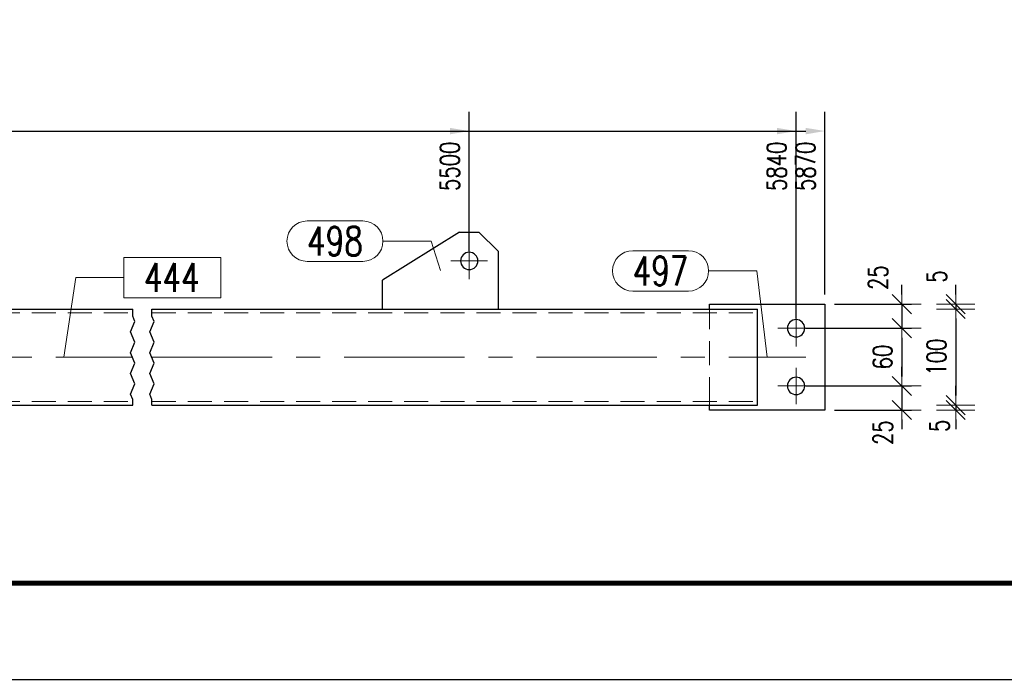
# Model space of a CAD drawing. Header units: millimetres. Extents: x -876 to 136, y 14938 to 15607.
# Tile 4 of 46: x -625 to -523, y 14938 to 15006. Entities that reach past the tile are written whole.
import ezdxf

# ---------------------------------------------------------------- set-up
doc = ezdxf.new("R2010")
doc.units = ezdxf.units.MM
doc.header["$LTSCALE"] = 10
doc.linetypes.add('HIDDEN', pattern=[0.375, 0.25, -0.125])
doc.linetypes.add('MITTE', pattern=[2, 1.25, -0.25, 0.25, -0.25])
doc.layers.get('Defpoints').update_dxf_attribs({"color": 1})
doc.layers.add('_FORMATKA', color=8, linetype='Continuous', plot=False)
for name, color, linetype, lineweight in [('_RAMKA', 7, 'Continuous', 35), ('PS_Bolt', 4, 'Continuous', 13), ('PS_DIM', 4, 'Continuous', 13), ('PS_Hidden', 2, 'HIDDEN', 9), ('PS_Mid', 5, 'MITTE', 15), ('PS_Pos', 1, 'Continuous', 15), ('PS_Shape', 161, 'Continuous', 30), ('PS_SOLID', 7, 'Continuous', 30)]:
    doc.layers.add(name, color=color, linetype=linetype, lineweight=lineweight)
doc.styles.add('simplex', font='simplex.shx', dxfattribs={"width": 0.75})
doc.dimstyles.new('1_10_GŁ_DS1-LS10', dxfattribs={"dimtxt": 2, "dimasz": 2, "dimexe": 2, "dimexo": 1, "dimgap": 1, "dimtad": 1, "dimjust": 4, "dimdec": 0, "dimlfac": 10, "dimtxsty": 'simplex', "dimblk1": 'NONE', "dimsah": 1, "dimcen": 2, "dimclrd": 256, "dimclre": 256, "dimclrt": 3, "dimadec": 1, "dimazin": 0, "dimtfac": 1, "dimtdec": 0, "dimtmove": 2, "dimatfit": 3, "dimfxl": 1, "dimarcsym": 0})
doc.dimstyles.new('1_10_PRZ', dxfattribs={"dimtxt": 2, "dimasz": 1, "dimexe": 2, "dimexo": 5, "dimgap": 1, "dimtad": 1, "dimdec": 0, "dimlfac": 10, "dimtxsty": 'simplex', "dimblk": 'dimznak', "dimcen": 2, "dimse1": 1, "dimse2": 1, "dimclrt": 3, "dimadec": 1, "dimazin": 0, "dimtfac": 1, "dimtdec": 0, "dimtix": 1, "dimtmove": 2, "dimatfit": 3, "dimldrblk": 'dim-grot', "dimfxl": 1, "dimarcsym": 0})
doc.dimstyles.new('1_10_SC', dxfattribs={"dimtxt": 2, "dimasz": 1, "dimexe": 1, "dimexo": 1, "dimgap": 1, "dimtad": 1, "dimdec": 0, "dimlfac": 10, "dimtxsty": 'simplex', "dimblk": 'dimznak', "dimcen": 2, "dimclrd": 256, "dimclre": 256, "dimclrt": 3, "dimadec": 1, "dimazin": 0, "dimtfac": 1, "dimtdec": 0, "dimtix": 1, "dimtmove": 2, "dimatfit": 3, "dimldrblk": 'dim-grot', "dimfxl": 1, "dimarcsym": 0})

# ---------------------------------------------------------------- blocks, each defined once
blk = doc.blocks.new('*D138')
at = {"layer": 'Defpoints', "color": 0, "transparency": 16777216}
for p in [(-578.62, 14994.77), (-578.62, 14981.27), (-676.62, 14966.27)]:
    blk.add_point(p, dxfattribs=at)
at = {"layer": 'PS_DIM', "lineweight": -2, "transparency": 16777216}
for p, q in [((-676.62, 14967.27), (-676.62, 14996.77)), ((-578.62, 14982.27), (-578.62, 14996.77)), ((-676.62, 14994.77), (-580.62, 14994.77))]:
    blk.add_line(p, q, dxfattribs=at)
at = {"layer": 'PS_DIM', "transparency": 16777216}
blk.add_solid([(-580.62, 14995.1), (-580.62, 14994.43), (-578.62, 14994.77)], dxfattribs=at)
at = {"layer": 'PS_DIM', "color": 3, "transparency": 16777216, "insert": (-580.64, 14991.1), "char_height": 2, "attachment_point": 5, "rotation": 90, "style": 'simplex'}
blk.add_mtext('5500', dxfattribs=at)
blk = doc.blocks.new('_None')
blk = doc.blocks.new('*D139')
at = {"layer": 'Defpoints', "color": 0, "transparency": 16777216}
for p in [(-544.62, 14994.77), (-544.62, 14974.27), (-676.62, 14966.27)]:
    blk.add_point(p, dxfattribs=at)
at = {"layer": 'PS_DIM', "lineweight": -2, "transparency": 16777216}
for p, q in [((-676.62, 14967.27), (-676.62, 14996.77)), ((-544.62, 14975.27), (-544.62, 14996.77)), ((-676.62, 14994.77), (-546.62, 14994.77))]:
    blk.add_line(p, q, dxfattribs=at)
at = {"layer": 'PS_DIM', "transparency": 16777216}
blk.add_solid([(-546.62, 14995.1), (-546.62, 14994.43), (-544.62, 14994.77)], dxfattribs=at)
at = {"layer": 'PS_DIM', "color": 3, "transparency": 16777216, "insert": (-546.64, 14991.1), "char_height": 2, "attachment_point": 5, "rotation": 90, "style": 'simplex'}
blk.add_mtext('5840', dxfattribs=at)
blk = doc.blocks.new('*D140')
at = {"layer": 'Defpoints', "color": 0, "transparency": 16777216}
for p in [(-541.62, 14994.77), (-541.62, 14976.77), (-676.62, 14966.27)]:
    blk.add_point(p, dxfattribs=at)
at = {"layer": 'PS_DIM', "lineweight": -2, "transparency": 16777216}
for p, q in [((-676.62, 14967.27), (-676.62, 14996.77)), ((-541.62, 14977.77), (-541.62, 14996.77)), ((-676.62, 14994.77), (-543.62, 14994.77))]:
    blk.add_line(p, q, dxfattribs=at)
at = {"layer": 'PS_DIM', "transparency": 16777216}
blk.add_solid([(-543.62, 14995.1), (-543.62, 14994.43), (-541.62, 14994.77)], dxfattribs=at)
at = {"layer": 'PS_DIM', "color": 3, "transparency": 16777216, "insert": (-543.64, 14991.1), "char_height": 2, "attachment_point": 5, "rotation": 90, "style": 'simplex'}
blk.add_mtext('5870', dxfattribs=at)
blk = doc.blocks.new('dimznak')
at = {"color": 0}
for points in [[(0, 2), (0, -2)], [(-2, 0), (2, 0)]]:
    blk.add_lwpolyline(points, dxfattribs=at)
at = {"color": 2}
blk.add_lwpolyline([(1, 1), (-1, -1)], dxfattribs=at)
blk = doc.blocks.new('*D148')
at = {"layer": 'Defpoints', "color": 0, "transparency": 16777216}
for p in [(-541.62, 14976.77), (-544.62, 14974.27), (-533.62, 14974.27)]:
    blk.add_point(p, dxfattribs=at)
at = {"layer": 'PS_DIM', "lineweight": -2, "transparency": 16777216}
for p, q in [((-533.62, 14977.77), (-533.62, 14978.77)), ((-540.62, 14976.77), (-532.62, 14976.77)), ((-533.62, 14976.77), (-533.62, 14974.27)), ((-543.62, 14974.27), (-532.62, 14974.27)), ((-533.62, 14973.27), (-533.62, 14972.27))]:
    blk.add_line(p, q, dxfattribs=at)
for p, rotation in [((-533.62, 14976.77), 270), ((-533.62, 14974.27), 90)]:
    blk.add_blockref('dimznak', p, dxfattribs=dict(at, rotation=rotation))
at = {"layer": 'PS_DIM', "color": 3, "transparency": 16777216, "insert": (-536.1, 14979.53), "char_height": 2, "attachment_point": 5, "rotation": 90, "style": 'simplex'}
blk.add_mtext('25', dxfattribs=at)
blk = doc.blocks.new('dim-grot')
blk.add_hatch(color=256).paths.add_polyline_path([(0, 0), (-2, 0.5), (-2, -0.5)])
blk.add_lwpolyline([(0, 0), (-2, 0.5), (-2, -0.5), (0, 0)])
blk = doc.blocks.new('*D149')
at = {"layer": 'Defpoints', "color": 0, "transparency": 16777216}
for p in [(-544.62, 14974.27), (-544.62, 14968.27), (-533.62, 14968.27)]:
    blk.add_point(p, dxfattribs=at)
at = {"layer": 'PS_DIM', "lineweight": -2, "transparency": 16777216}
for p, q in [((-543.62, 14974.27), (-532.62, 14974.27)), ((-533.62, 14973.27), (-533.62, 14969.27)), ((-543.62, 14968.27), (-532.62, 14968.27))]:
    blk.add_line(p, q, dxfattribs=at)
for p, rotation in [((-533.62, 14974.27), 90), ((-533.62, 14968.27), 270)]:
    blk.add_blockref('dimznak', p, dxfattribs=dict(at, rotation=rotation))
at = {"layer": 'PS_DIM', "color": 3, "transparency": 16777216, "insert": (-535.62, 14971.27), "char_height": 2, "attachment_point": 5, "rotation": 90, "style": 'simplex'}
blk.add_mtext('60', dxfattribs=at)
blk = doc.blocks.new('*D150')
at = {"layer": 'Defpoints', "color": 0, "transparency": 16777216}
for p in [(-544.62, 14968.27), (-541.62, 14965.77), (-533.62, 14965.77)]:
    blk.add_point(p, dxfattribs=at)
at = {"layer": 'PS_DIM', "lineweight": -2, "transparency": 16777216}
for p, q in [((-533.62, 14969.27), (-533.62, 14970.27)), ((-543.62, 14968.27), (-532.62, 14968.27)), ((-533.62, 14968.27), (-533.62, 14965.77)), ((-540.62, 14965.77), (-532.62, 14965.77)), ((-533.62, 14964.77), (-533.62, 14963.77))]:
    blk.add_line(p, q, dxfattribs=at)
for p, rotation in [((-533.62, 14968.27), 270), ((-533.62, 14965.77), 90)]:
    blk.add_blockref('dimznak', p, dxfattribs=dict(at, rotation=rotation))
at = {"layer": 'PS_DIM', "color": 3, "transparency": 16777216, "insert": (-535.61, 14963.42), "char_height": 2, "attachment_point": 5, "rotation": 90, "style": 'simplex'}
blk.add_mtext('25', dxfattribs=at)
blk = doc.blocks.new('*D151')
at = {"layer": 'Defpoints', "color": 0, "transparency": 16777216}
for p in [(-553.62, 14976.77), (-548.62, 14976.27), (-528.02, 14976.27)]:
    blk.add_point(p, dxfattribs=at)
at = {"layer": 'PS_DIM', "color": 0, "lineweight": -2, "transparency": 16777216}
for p, q in [((-528.02, 14977.77), (-528.02, 14978.77)), ((-528.02, 14976.77), (-528.02, 14976.27)), ((-528.02, 14975.27), (-528.02, 14974.27))]:
    blk.add_line(p, q, dxfattribs=at)
for p, rotation in [((-528.02, 14976.77), 270), ((-528.02, 14976.27), 90)]:
    blk.add_blockref('dimznak', p, dxfattribs=dict(at, rotation=rotation))
at = {"layer": 'PS_DIM', "color": 3, "transparency": 16777216, "insert": (-529.98, 14979.64), "char_height": 2, "attachment_point": 5, "rotation": 90, "style": 'simplex'}
blk.add_mtext('5', dxfattribs=at)
blk = doc.blocks.new('*D152')
at = {"layer": 'Defpoints', "color": 0, "transparency": 16777216}
for p in [(-548.62, 14976.27), (-555.69, 14966.27), (-528.02, 14966.27)]:
    blk.add_point(p, dxfattribs=at)
at = {"layer": 'PS_DIM', "color": 0, "lineweight": -2, "transparency": 16777216}
blk.add_line((-528.02, 14975.27), (-528.02, 14967.27), dxfattribs=at)
for p, rotation in [((-528.02, 14976.27), 90), ((-528.02, 14966.27), 270)]:
    blk.add_blockref('dimznak', p, dxfattribs=dict(at, rotation=rotation))
at = {"layer": 'PS_DIM', "color": 3, "transparency": 16777216, "insert": (-530.02, 14971.27), "char_height": 2, "attachment_point": 5, "rotation": 90, "style": 'simplex'}
blk.add_mtext('100', dxfattribs=at)
blk = doc.blocks.new('*D153')
at = {"layer": 'Defpoints', "color": 0, "transparency": 16777216}
for p in [(-555.69, 14966.27), (-553.62, 14965.77), (-528.02, 14965.77)]:
    blk.add_point(p, dxfattribs=at)
at = {"layer": 'PS_DIM', "color": 0, "lineweight": -2, "transparency": 16777216}
for p, q in [((-528.02, 14967.27), (-528.02, 14968.27)), ((-528.02, 14966.27), (-528.02, 14965.77)), ((-528.02, 14964.77), (-528.02, 14963.77))]:
    blk.add_line(p, q, dxfattribs=at)
for p, rotation in [((-528.02, 14966.27), 270), ((-528.02, 14965.77), 90)]:
    blk.add_blockref('dimznak', p, dxfattribs=dict(at, rotation=rotation))
at = {"layer": 'PS_DIM', "color": 3, "transparency": 16777216, "insert": (-529.7, 14964.13), "char_height": 2, "attachment_point": 5, "rotation": 90, "style": 'simplex'}
blk.add_mtext('5', dxfattribs=at)
blk = doc.blocks.new('*U444')
at = {"layer": '_FORMATKA', "lineweight": -3}
blk.add_lwpolyline([(-1000, 0), (0, 0), (0, 594), (-1000, 594)], close=True, dxfattribs=at)
at = {"layer": '_RAMKA', "lineweight": -3, "const_width": 0.5}
blk.add_lwpolyline([(-970, 10), (-10, 10), (-10, 584), (-970, 584)], close=True, dxfattribs=at)
blk = doc.blocks.new('*X620')
at = {"color": 4, "linetype": 'Continuous'}
blk.add_line((-544.62, 14974.27), (-544.62, 14974.27), dxfattribs=at)
blk.add_line((-544.62, 14974.27), (-544.62, 14974.27), dxfattribs=at)
blk.add_line((-544.62, 14974.27), (-544.62, 14974.27), dxfattribs=at)
blk.add_line((-544.62, 14974.27), (-544.62, 14974.27), dxfattribs=at)
blk.add_line((-544.62, 14974.27), (-544.62, 14974.27), dxfattribs=at)
blk = doc.blocks.new('*X621')
at = {"color": 4, "linetype": 'Continuous'}
blk.add_line((-544.62, 14968.27), (-544.62, 14968.27), dxfattribs=at)
blk.add_line((-544.62, 14968.27), (-544.62, 14968.27), dxfattribs=at)
blk.add_line((-544.62, 14968.27), (-544.62, 14968.27), dxfattribs=at)
blk.add_line((-544.62, 14968.27), (-544.62, 14968.27), dxfattribs=at)
blk.add_line((-544.62, 14968.27), (-544.62, 14968.27), dxfattribs=at)
blk = doc.blocks.new('*X625')
at = {"color": 1}
for p, q in [((-613.62, 14975.52), (-613.62, 14976.27)), ((-611.62, 14975.52), (-611.62, 14976.27)), ((-613.85, 14973.9), (-613.39, 14974.98)), ((-613.39, 14974.98), (-613.62, 14975.52)), ((-611.85, 14973.9), (-611.39, 14974.98)), ((-611.39, 14974.98), (-611.62, 14975.52)), ((-613.39, 14972.81), (-613.85, 14973.9)), ((-611.39, 14972.81), (-611.85, 14973.9)), ((-613.85, 14971.73), (-613.39, 14972.81)), ((-611.85, 14971.73), (-611.39, 14972.81)), ((-613.39, 14970.65), (-613.85, 14971.73)), ((-611.39, 14970.65), (-611.85, 14971.73)), ((-613.85, 14969.56), (-613.39, 14970.65)), ((-611.85, 14969.56), (-611.39, 14970.65)), ((-613.39, 14968.48), (-613.85, 14969.56)), ((-611.39, 14968.48), (-611.85, 14969.56)), ((-613.85, 14967.4), (-613.39, 14968.48)), ((-611.85, 14967.4), (-611.39, 14968.48)), ((-613.62, 14966.85), (-613.85, 14967.4)), ((-613.62, 14966.27), (-613.62, 14966.85)), ((-611.62, 14966.85), (-611.85, 14967.4)), ((-611.62, 14966.27), (-611.62, 14966.85))]:
    blk.add_line(p, q, dxfattribs=at)
at = {"layer": 'PS_Hidden', "color": 2, "linetype": 'HIDDEN'}
for p, q in [((-676.62, 14975.87), (-613.62, 14975.87)), ((-611.62, 14975.87), (-548.62, 14975.87)), ((-553.62, 14976.27), (-553.62, 14975.87)), ((-553.62, 14966.67), (-553.62, 14975.87)), ((-676.62, 14966.67), (-613.62, 14966.67)), ((-611.62, 14966.67), (-548.62, 14966.67)), ((-553.62, 14966.67), (-553.62, 14966.27))]:
    blk.add_line(p, q, dxfattribs=at)
at = {"layer": 'PS_Mid', "color": 5, "linetype": 'MITTE'}
for p, q in [((-578.62, 14983.17), (-578.62, 14979.37)), ((-576.72, 14981.27), (-580.52, 14981.27)), ((-544.62, 14976.17), (-544.62, 14972.37)), ((-542.72, 14974.27), (-546.52, 14974.27)), ((-681.62, 14971.27), (-613.62, 14971.27)), ((-611.62, 14971.27), (-543.62, 14971.27)), ((-544.62, 14970.17), (-544.62, 14966.37)), ((-542.72, 14968.27), (-546.52, 14968.27))]:
    blk.add_line(p, q, dxfattribs=at)
at = {"layer": 'PS_SOLID', "color": 7, "linetype": 'Continuous'}
for p, q in [((-579.62, 14984.27), (-587.62, 14979.27)), ((-579.62, 14984.27), (-577.62, 14984.27)), ((-575.62, 14982.27), (-577.62, 14984.27)), ((-575.62, 14982.27), (-575.62, 14976.27)), ((-587.62, 14976.27), (-587.62, 14979.27)), ((-676.62, 14976.27), (-613.62, 14976.27)), ((-611.62, 14976.27), (-548.62, 14976.27)), ((-553.62, 14976.77), (-541.62, 14976.77)), ((-553.62, 14976.27), (-553.62, 14976.77)), ((-548.62, 14966.27), (-548.62, 14976.27)), ((-541.62, 14976.77), (-541.62, 14965.77)), ((-676.62, 14966.27), (-613.62, 14966.27)), ((-611.62, 14966.27), (-548.62, 14966.27)), ((-553.62, 14965.77), (-553.62, 14966.27)), ((-541.62, 14965.77), (-553.62, 14965.77))]:
    blk.add_line(p, q, dxfattribs=at)
at = {"layer": 'PS_SOLID', "color": 7, "extrusion": (0, 0, -1)}
for centre in [(578.62, 14981.27), (544.62, 14974.27), (544.62, 14968.27)]:
    blk.add_circle(centre, 0.9, dxfattribs=at)
blk = doc.blocks.new('*X626')
at = {"color": 1}
for p, q in [((-604.45, 14981.64), (-614.54, 14981.64)), ((-614.54, 14981.64), (-614.54, 14977.44)), ((-604.45, 14977.44), (-604.45, 14981.64)), ((-620.79, 14971.27), (-619.54, 14979.54)), ((-619.54, 14979.54), (-614.54, 14979.54)), ((-614.54, 14977.44), (-604.45, 14977.44))]:
    blk.add_line(p, q, dxfattribs=at)
at = {"color": 30, "style": 'simplex', "width": 0.75}
blk.add_text('444', height=3, dxfattribs=at).set_placement((-612.44, 14978.04))
blk = doc.blocks.new('*X628')
at = {"color": 1}
for p, q in [((-595.47, 14985.42), (-589.69, 14985.42)), ((-587.59, 14983.32), (-582.59, 14983.32)), ((-581.62, 14980.27), (-582.59, 14983.32)), ((-595.47, 14981.22), (-589.69, 14981.22))]:
    blk.add_line(p, q, dxfattribs=at)
for centre, start, end in [((-595.47, 14983.32), 90, 270), ((-589.69, 14983.32), 270, 90)]:
    blk.add_arc(centre, 2.1, start, end, dxfattribs=at)
at = {"color": 30, "style": 'simplex', "width": 0.75}
blk.add_text('498', height=3, dxfattribs=at).set_placement((-595.47, 14981.82))
blk = doc.blocks.new('*X629')
at = {"color": 1}
for p, q in [((-561.61, 14982.33), (-555.82, 14982.33)), ((-553.72, 14980.23), (-548.72, 14980.23)), ((-547.62, 14971.27), (-548.72, 14980.23)), ((-561.61, 14978.13), (-555.82, 14978.13))]:
    blk.add_line(p, q, dxfattribs=at)
for centre, start, end in [((-561.61, 14980.23), 90, 270), ((-555.82, 14980.23), 270, 90)]:
    blk.add_arc(centre, 2.1, start, end, dxfattribs=at)
at = {"color": 30, "style": 'simplex', "width": 0.75}
blk.add_text('497', height=3, dxfattribs=at).set_placement((-561.61, 14978.73))

msp = doc.modelspace()

# ---------------------------------------------------------------- block references
at = {"layer": 'PS_Bolt', "color": 4}
for name in ['*X620', '*X621']:
    msp.add_blockref(name, (0, 0), dxfattribs=at)
at = {"layer": 'PS_DIM'}
msp.add_blockref('*U444', (130.26, 14937.77), dxfattribs=at)
at = {"layer": 'PS_Pos'}
for name in ['*X628', '*X629', '*X626']:
    msp.add_blockref(name, (0, 0), dxfattribs=at)
at = {"layer": 'PS_Shape', "color": 20}
msp.add_blockref('*X625', (0, 0), dxfattribs=at)

# ---------------------------------------------------------------- dimensions: what is measured, and where the dimension line sits
at = {"layer": 'PS_DIM'}
for base, p2, text, picture, middle in [((-578.62, 14994.77), (-578.62, 14981.27), '5500', '*D138', (-580.64, 14991.1)), ((-544.62, 14994.77), (-544.62, 14974.27), '5840', '*D139', (-546.64, 14991.1)), ((-541.62, 14994.77), (-541.62, 14976.77), '5870', '*D140', (-543.64, 14991.1))]:
    dim = msp.add_linear_dim(base=base, p1=(-676.62, 14966.27), p2=p2, text=text, dimstyle='1_10_GŁ_DS1-LS10', dxfattribs=at)
    dim.commit()
    dim.dimension.update_dxf_attribs({"geometry": picture, "text_midpoint": middle, "dimtype": 128, "text_rotation": 90})
for base, p1, p2, dimstyle, picture, middle in [((-533.62, 14974.27), (-541.62, 14976.77), (-544.62, 14974.27), '1_10_SC', '*D148', (-536.1, 14979.53)), ((-528.02, 14976.27), (-553.62, 14976.77), (-548.62, 14976.27), '1_10_PRZ', '*D151', (-529.98, 14979.64)), ((-533.62, 14965.77), (-544.62, 14968.27), (-541.62, 14965.77), '1_10_SC', '*D150', (-535.61, 14963.42)), ((-528.02, 14965.77), (-555.69, 14966.27), (-553.62, 14965.77), '1_10_PRZ', '*D153', (-529.7, 14964.13))]:
    dim = msp.add_linear_dim(base=base, p1=p1, p2=p2, angle=90, dimstyle=dimstyle, dxfattribs=at)
    dim.commit()
    dim.dimension.update_dxf_attribs({"geometry": picture, "text_midpoint": middle, "dimtype": 128})
for base, p1, p2, dimstyle, picture, middle in [((-528.02, 14966.27), (-548.62, 14976.27), (-555.69, 14966.27), '1_10_PRZ', '*D152', (-530.02, 14971.27)), ((-533.62, 14968.27), (-544.62, 14974.27), (-544.62, 14968.27), '1_10_SC', '*D149', (-535.62, 14971.27))]:
    dim = msp.add_linear_dim(base=base, p1=p1, p2=p2, angle=90, dimstyle=dimstyle, dxfattribs=at)
    dim.commit()
    dim.dimension.update_dxf_attribs({"geometry": picture, "text_midpoint": middle})

doc.saveas('drawing.dxf')
